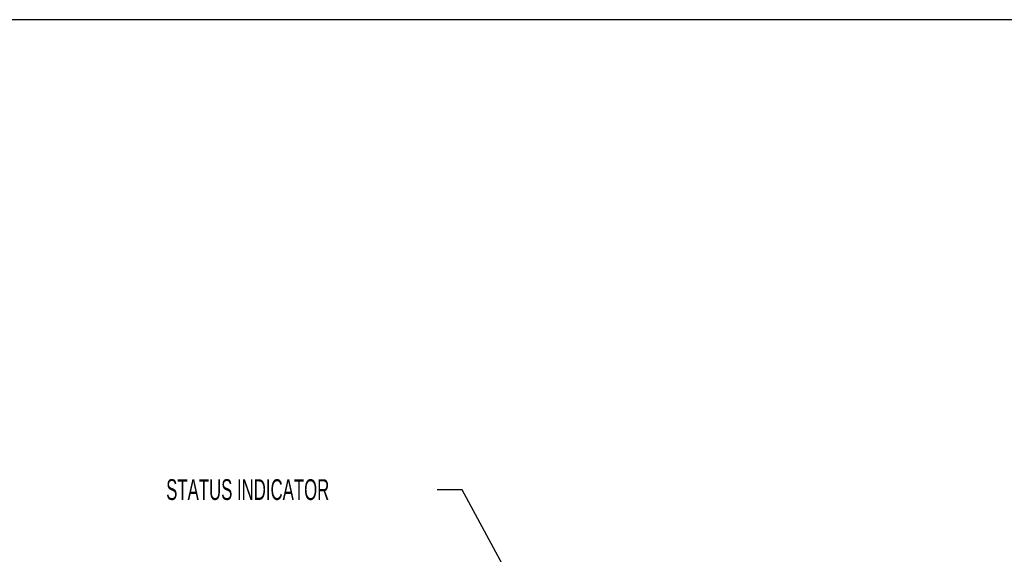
# Paper-space layout 'Sheet1' of a CAD drawing. Header units: millimetres. Extents: x 0 to 432, y 0 to 279.
# Tile 33 of 90: x 157 to 257, y 218 to 273. Entities that reach past the tile are written whole.
import ezdxf

# ---------------------------------------------------------------- set-up
doc = ezdxf.new("R2010")
doc.units = ezdxf.units.MM
doc.header["$LTSCALE"] = 0.5
doc.styles.add('SLDTEXTSTYLE0', font='TXT', dxfattribs={"width": 0.605})
doc.dimstyles.new('SLDDIMSTYLE3', dxfattribs={"dimtxt": 0, "dimasz": 0.79375, "dimexe": 0, "dimexo": 0.0625, "dimgap": 0, "dimtad": 0, "dimtih": 1, "dimtoh": 1, "dimdec": 0, "dimrnd": 1e-09, "dimzin": 0, "dimdsep": 46, "dimtxsty": 'Standard', "dimblk1": 'DOT', "dimblk2": 'DOT', "dimsah": 1, "dimcen": 0.09, "dimadec": 0, "dimazin": 0, "dimtfac": 0.79375, "dimtdec": 0, "dimtofl": 0, "dimtmove": 0, "dimatfit": 3, "dimldrblk": 'DOT', "dimfxl": 1, "dimfrac": 2, "dimtolj": 1, "dimtzin": 0, "dimarcsym": 0})

# ---------------------------------------------------------------- blocks, each defined once
blk = doc.blocks.new('_DOT')
at = {"color": 0, "linetype": 'ByBlock', "lineweight": -2}
blk.add_line((-0.5, 0), (-1, 0), dxfattribs=at)
at = {"color": 0, "linetype": 'ByBlock', "const_width": 0.5}
blk.add_lwpolyline([(-0.25, 0, 1), (0.25, 0, 1)], format="xyb", close=True, dxfattribs=at)

psp = doc.layouts.new('Sheet1')

# ---------------------------------------------------------------- linework, layer by layer
at = {"color": 7, "linetype": 'Continuous', "lineweight": 30}
psp.add_line((419.1, 273.05), (12.7, 273.05), dxfattribs=at)

# ---------------------------------------------------------------- texts
at = {"color": 7, "linetype": 'Continuous', "lineweight": 0, "insert": (171.59, 226.15), "char_height": 2.1167, "attachment_point": 1, "style": 'SLDTEXTSTYLE0'}
psp.add_mtext('STATUS INDICATOR', dxfattribs=at)

# ---------------------------------------------------------------- leaders
at = {"color": 7, "linetype": 'Continuous', "lineweight": 0}
psp.add_leader([(218.39, 194.4), (201.8, 225.08), (199.26, 225.08)], dimstyle='SLDDIMSTYLE3', dxfattribs=at)

doc.saveas('drawing.dxf')
